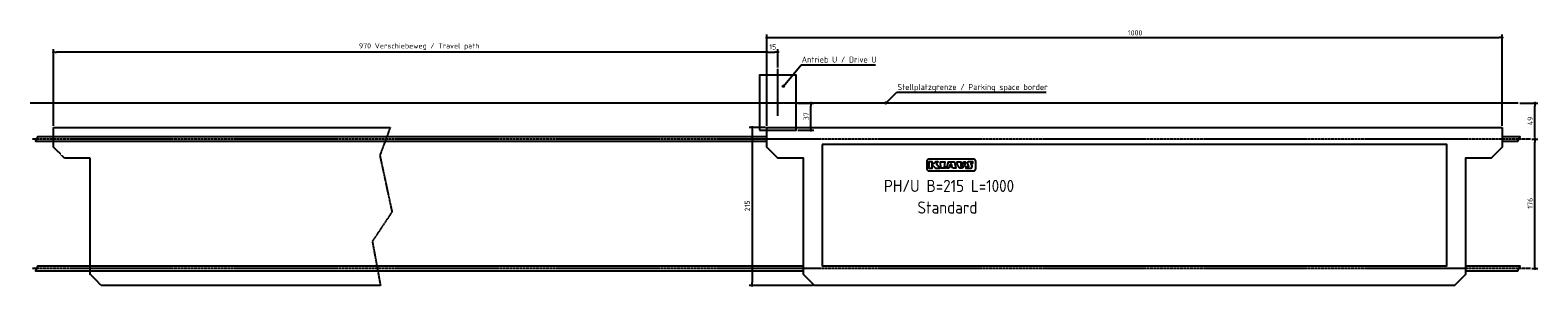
# Model space of a CAD drawing. Extents: x -10168 to 10336, y -2500 to 992.
import ezdxf

# ---------------------------------------------------------------- set-up
doc = ezdxf.new("R2010")
doc.units = 0
doc.linetypes.add('GEN3', pattern=[6.25, 5, -1.25])
doc.linetypes.add('GEN7', pattern=[15, 10, -2.5, 0, -2.5])
doc.layers.get('0').update_dxf_attribs({"linetype": 'CONTINUOUS'})
doc.layers.get('DEFPOINTS').update_dxf_attribs({"linetype": 'CONTINUOUS'})
for name, color, linetype in [('3', 6, 'GEN3'), ('4', 3, 'CONTINUOUS'), ('5', 3, 'CONTINUOUS'), ('7', 4, 'GEN7'), ('SICHTBARE_KANTEN_DIN_', 7, 'CONTINUOUS')]:
    doc.layers.add(name, color=color, linetype=linetype)
doc.styles.get("Standard").update_dxf_attribs({"font": 'ISOCP.SHX'})
doc.dimstyles.get("Standard").update_dxf_attribs({"dimtxt": 2.5, "dimasz": 2.5, "dimexe": 1.25, "dimexo": 0.625, "dimtad": 1, "dimcen": 2.5, "dimazin": 3, "dimtfac": 1, "dimtmove": 0, "dimatfit": 3})

# ---------------------------------------------------------------- blocks, each defined once
blk = doc.blocks.new('PUNKT')
at = {"layer": '4', "color": 0, "linetype": 'BYBLOCK'}
blk.add_line((-0.5, 0), (-1, 0), dxfattribs=at)
at = {"layer": '4', "color": 0, "linetype": 'BYBLOCK', "const_width": 0.5}
blk.add_lwpolyline([(-0.25, 0, 1), (0.25, 0, 1)], format="xyb", close=True, dxfattribs=at)
blk = doc.blocks.new('*U30')
at = {"layer": '5', "color": 2}
blk.add_text('176', height=70, rotation=90, dxfattribs=at).set_placement((10266, -1438))
blk = doc.blocks.new('*D12')
at = {"layer": '5'}
for p, q in [((10256, -490), (10336, -490)), ((10296, -2210), (10296, -530)), ((10256, -2250), (10336, -2250))]:
    blk.add_line(p, q, dxfattribs=at)
at = {"layer": 'DEFPOINTS', "color": 0}
for p in [(10236, -490), (10296, -490), (10236, -2250)]:
    blk.add_point(p, dxfattribs=at)
blk.add_blockref('*U30', (0, 0))
at = {"layer": '5', "xscale": 40, "yscale": 40, "zscale": 40}
for p, rotation in [((10296, -490), 90), ((10296, -2250), 270)]:
    blk.add_blockref('PUNKT', p, dxfattribs=dict(at, rotation=rotation))
blk = doc.blocks.new('*U31')
at = {"layer": '5', "color": 2}
blk.add_text('215', height=70, rotation=90, dxfattribs=at).set_placement((-380, -1472))
blk = doc.blocks.new('*D13')
at = {"layer": '5'}
for p, q in [((-170, -330), (-390, -330)), ((-350, -370), (-350, -2440)), ((479, -2480), (-390, -2480))]:
    blk.add_line(p, q, dxfattribs=at)
at = {"layer": 'DEFPOINTS', "color": 0}
for p in [(-150, -330), (-350, -2480), (499, -2480)]:
    blk.add_point(p, dxfattribs=at)
blk.add_blockref('*U31', (0, 0))
at = {"layer": '5', "xscale": 40, "yscale": 40, "zscale": 40}
for p, rotation in [((-350, -330), 90), ((-350, -2480), 270)]:
    blk.add_blockref('PUNKT', p, dxfattribs=dict(at, rotation=rotation))
blk = doc.blocks.new('*U32')
at = {"layer": '5', "color": 2}
blk.add_text('49', height=70, rotation=90, dxfattribs=at).set_placement((10266, -300))
blk = doc.blocks.new('*D14')
at = {"layer": '5'}
for p, q in [((10089, 0), (10336, 0)), ((10296, -450), (10296, -40)), ((10256, -490), (10336, -490))]:
    blk.add_line(p, q, dxfattribs=at)
at = {"layer": 'DEFPOINTS', "color": 0}
for p in [(10069, 0), (10296, 0), (10236, -490)]:
    blk.add_point(p, dxfattribs=at)
blk.add_blockref('*U32', (0, 0))
at = {"layer": '5', "xscale": 40, "yscale": 40, "zscale": 40}
for p, rotation in [((10296, 0), 90), ((10296, -490), 270)]:
    blk.add_blockref('PUNKT', p, dxfattribs=dict(at, rotation=rotation))
blk = doc.blocks.new('*U33')
at = {"layer": '5', "color": 2}
blk.add_text('15', height=70, dxfattribs=at).set_placement((-116, 729))
blk = doc.blocks.new('*D15')
at = {"layer": '5'}
for p, q in [((-150, -310), (-150, 734)), ((-110, 694), (-40, 694)), ((0, 485), (0, 734))]:
    blk.add_line(p, q, dxfattribs=at)
at = {"layer": 'DEFPOINTS', "color": 0}
for p in [(0, 694), (0, 465), (-150, -330)]:
    blk.add_point(p, dxfattribs=at)
blk.add_blockref('*U33', (0, 0))
at = {"layer": '5', "xscale": 40, "yscale": 40, "zscale": 40, "rotation": 180}
blk.add_blockref('PUNKT', (-150, 694), dxfattribs=at)
at = {"layer": '5', "xscale": 40, "yscale": 40, "zscale": 40}
blk.add_blockref('PUNKT', (0, 694), dxfattribs=at)
blk = doc.blocks.new('*U34')
at = {"layer": '5', "color": 2}
blk.add_text('970 Verschiebeweg / Travel path', height=70, dxfattribs=at).set_placement((-5697, 744))
blk = doc.blocks.new('*D16')
at = {"layer": '5'}
for p, q in [((-9850, -310), (-9850, 734)), ((-190, 694), (-9810, 694)), ((-150, -50), (-150, 734))]:
    blk.add_line(p, q, dxfattribs=at)
at = {"layer": 'DEFPOINTS', "color": 0}
for p in [(-9850, 694), (-150, -70), (-9850, -330)]:
    blk.add_point(p, dxfattribs=at)
blk.add_blockref('*U34', (0, 0))
at = {"layer": '5', "xscale": 40, "yscale": 40, "zscale": 40, "rotation": 180}
blk.add_blockref('PUNKT', (-9850, 694), dxfattribs=at)
at = {"layer": '5', "xscale": 40, "yscale": 40, "zscale": 40}
blk.add_blockref('PUNKT', (-150, 694), dxfattribs=at)
blk = doc.blocks.new('*U35')
at = {"layer": '5', "color": 2}
blk.add_text('1000', height=70, dxfattribs=at).set_placement((4759, 921))
blk = doc.blocks.new('*D17')
at = {"layer": '5'}
for p, q in [((-150, -310), (-150, 931)), ((-110, 891), (9810, 891)), ((9850, -310), (9850, 931))]:
    blk.add_line(p, q, dxfattribs=at)
at = {"layer": 'DEFPOINTS', "color": 0}
for p in [(9850, 891), (-150, -330), (9850, -330)]:
    blk.add_point(p, dxfattribs=at)
blk.add_blockref('*U35', (0, 0))
at = {"layer": '5', "xscale": 40, "yscale": 40, "zscale": 40, "rotation": 180}
blk.add_blockref('PUNKT', (-150, 891), dxfattribs=at)
at = {"layer": '5', "xscale": 40, "yscale": 40, "zscale": 40}
blk.add_blockref('PUNKT', (9850, 891), dxfattribs=at)
blk = doc.blocks.new('*U28')
at = {"linetype": 'CONTINUOUS'}
for p, q in [((1459, 2), (1458, 0)), ((1461, 6), (1459, 2)), ((1464, 8), (1461, 6)), ((1467, 10), (1464, 8)), ((1474, 8), (1467, 10)), ((1474, 8), (1475, 6)), ((1475, 6), (1478, 2)), ((1478, 2), (1478, 0)), ((1458, 0), (1461, -6)), ((1461, -6), (1461, -7)), ((1469, -10), (1461, -7)), ((1474, -7), (1469, -10)), ((1476, -6), (1474, -7)), ((1478, 0), (1476, -6))]:
    blk.add_line(p, q, dxfattribs=at)
for points in [[(1459, 2), (1458, 0), (1478, 0)], [(1461, 6), (1459, 2), (1478, 2)], [(1464, 8), (1461, 6), (1475, 6)], [(1467, 10), (1464, 8), (1474, 8)], [(1458, 0), (1461, -6), (1476, -6)], [(1461, -6), (1461, -7), (1474, -7)]]:
    blk.add_solid(points, dxfattribs=at)
at = {"linetype": 'CONTINUOUS', "extrusion": (0, 0, -1)}
for points in [[(-1459, 2), (-1478, 2), (-1478, 0)], [(-1461, 6), (-1475, 6), (-1478, 2)], [(-1464, 8), (-1474, 8), (-1475, 6)], [(-1458, 0), (-1478, 0), (-1476, -6)], [(-1461, -6), (-1476, -6), (-1474, -7)], [(-1461, -7), (-1474, -7), (-1469, -10)]]:
    blk.add_solid(points, dxfattribs=at)
blk = doc.blocks.new('*U29')
at = {"linetype": 'CONTINUOUS'}
for p, q in [((66, 231), (65, 229)), ((65, 229), (67, 223)), ((67, 236), (66, 231)), ((70, 237), (67, 236)), ((67, 223), (68, 222)), ((76, 219), (68, 222)), ((74, 239), (70, 237)), ((81, 237), (74, 239)), ((81, 222), (76, 219)), ((81, 237), (82, 236)), ((83, 223), (81, 222)), ((82, 236), (85, 231)), ((84, 229), (83, 223)), ((85, 231), (84, 229))]:
    blk.add_line(p, q, dxfattribs=at)
for points in [[(66, 231), (65, 229), (84, 229)], [(65, 229), (67, 223), (83, 223)], [(67, 236), (66, 231), (85, 231)], [(70, 237), (67, 236), (82, 236)], [(67, 223), (68, 222), (81, 222)], [(74, 239), (70, 237), (81, 237)]]:
    blk.add_solid(points, dxfattribs=at)
at = {"linetype": 'CONTINUOUS', "extrusion": (0, 0, -1)}
for points in [[(-65, 229), (-84, 229), (-83, 223)], [(-66, 231), (-85, 231), (-84, 229)], [(-67, 236), (-82, 236), (-85, 231)], [(-67, 223), (-83, 223), (-81, 222)], [(-68, 222), (-81, 222), (-76, 219)], [(-70, 237), (-81, 237), (-82, 236)]]:
    blk.add_solid(points, dxfattribs=at)
blk = doc.blocks.new('*U36')
at = {"layer": '5', "color": 2}
blk.add_text('37', height=70, rotation=90, dxfattribs=at).set_placement((420, -234))
blk = doc.blocks.new('*D18')
at = {"layer": '5'}
for p, q in [((270, 0), (490, 0)), ((450, -330), (450, -40)), ((270, -370), (490, -370))]:
    blk.add_line(p, q, dxfattribs=at)
at = {"layer": 'DEFPOINTS', "color": 0}
for p in [(250, 0), (450, 0), (250, -370)]:
    blk.add_point(p, dxfattribs=at)
blk.add_blockref('*U36', (0, 0))
at = {"layer": '5', "xscale": 40, "yscale": 40, "zscale": 40}
for p, rotation in [((450, 0), 90), ((450, -370), 270)]:
    blk.add_blockref('PUNKT', p, dxfattribs=dict(at, rotation=rotation))

msp = doc.modelspace()

# ---------------------------------------------------------------- linework, layer by layer
for p, q in [((0, -174.614), (0, 464.757)), ((74.869, 229.249), (317.928, 522.568)), ((317.928, 522.568), (1329.113, 522.568)), ((10068.832, 0), (-10168.032, 0)), ((1468.337, 0), (1619.532, 148.853)), ((1619.532, 148.853), (3646.804, 148.853))]:
    msp.add_line(p, q)
for points in [[(-250, -370), (250, -370), (250, 380), (-250, 380)], [(2151.842, -826.436), (2180.134, -800.967), (2144.463, -800.967), (2100.329, -833.37), (2100.329, -800.967), (2051.727, -800.967), (2052.305, -886.608), (2100.329, -886.608), (2100.329, -840.892), (2144.335, -886.608), (2202.757, -886.608)], [(2216.161, -886.886), (2210.906, -800.967), (2269.702, -800.967), (2264.097, -866.344), (2284.93, -866.932), (2281.713, -886.886)], [(2378.502, -886.886), (2370.014, -866.344), (2330.662, -866.344), (2320.073, -886.886), (2296.518, -886.886), (2320.813, -800.967), (2401.916, -800.967), (2421.659, -886.886)], [(2524.925, -800.967), (2553.163, -800.967), (2533.245, -857.077), (2518.545, -875.041), (2503.845, -883.786), (2491.684, -886.168), (2478.016, -885.124), (2460.053, -872.805), (2447.149, -852.623), (2441.203, -834.382), (2438.251, -816.859), (2436.715, -800.967), (2486.94, -800.967), (2489.227, -853.047), (2489.967, -857.864), (2490.412, -858.885), (2490.879, -859.851), (2491.299, -860.612), (2491.684, -861.2), (2492.046, -861.649), (2492.396, -861.992), (2492.746, -862.261), (2493.108, -862.488), (2493.491, -862.702), (2493.892, -862.905), (2494.306, -863.094), (2494.728, -863.266), (2495.154, -863.42), (2495.578, -863.551), (2495.995, -863.658), (2496.402, -863.737), (2496.792, -863.786), (2497.17, -863.809), (2497.536, -863.809), (2497.893, -863.789), (2498.245, -863.752), (2498.594, -863.703), (2498.942, -863.645), (2499.292, -863.582), (2499.646, -863.515), (2500.003, -863.443), (2500.359, -863.363), (2500.712, -863.273), (2501.059, -863.169), (2501.398, -863.048), (2501.727, -862.907), (2502.041, -862.744), (2502.341, -862.556), (2502.628, -862.346), (2502.904, -862.117), (2503.174, -861.872), (2503.441, -861.614), (2503.707, -861.346), (2503.976, -861.072), (2504.251, -860.794), (2504.537, -860.504), (2504.853, -860.145), (2505.218, -859.647), (2505.651, -858.942), (2506.174, -857.96), (2506.806, -856.633), (2507.568, -854.891), (2508.478, -852.665), (2509.56, -849.87), (2510.848, -846.358), (2512.378, -841.963), (2514.186, -836.519), (2516.308, -829.863), (2518.781, -821.829), (2521.641, -812.252)], [(2337.117, -851.513), (2351.494, -828.166), (2364.011, -851.513)]]:
    msp.add_lwpolyline(points, close=True)
for points in [[(-149.644, -460), (-10066.102, -460), (-10096.102, -520), (-149.644, -520)], [(9850.356, -520), (10065.585, -520), (10095.585, -460), (9850.356, -460)], [(2489.967, -857.864), (2489.888, -857.681)], [(349.356, -2220), (-10066.102, -2220), (-10096.102, -2280), (349.356, -2280)], [(9351.356, -2280), (10065.585, -2280), (10095.585, -2220), (9351.356, -2220)]]:
    msp.add_lwpolyline(points)
for points in [[(2054.017, -922.111), (2663.382, -922.111, 0.414213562), (2692.182, -893.311), (2692.182, -793.237, 0.414213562), (2663.382, -764.437), (2054.017, -764.437, 0.414213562), (2025.217, -793.237), (2025.217, -893.311, 0.414213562)], [(2639.405, -844.247), (2627.906, -823.26, -0.569920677), (2631.852, -816.598), (2651.839, -816.598), (2652.915, -800.967), (2593.35, -800.967, 0.562128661), (2577.364, -827.242), (2594.5, -860.347, -0.562128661), (2590.504, -866.915), (2556.905, -866.915), (2557.505, -883.133), (2557.644, -886.886), (2614.148, -886.886, 0.569920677)]]:
    msp.add_lwpolyline(points, format="xyb", close=True)
for centre in [(74.869, 229.249), (1468.337, 0)]:
    msp.add_circle(centre, 10)
at = {"layer": '3'}
msp.add_lwpolyline([(-5247.72, -1480.637), (-5514.678, -1880.846), (-5404.754, -2480), (-9201, -2480), (-9351, -2330), (-9351, -749.487), (-9700, -749.487), (-9850, -599.487), (-9850, -330), (-5271.275, -330), (-5412.606, -711.609)], close=True, dxfattribs=at)
at = {"layer": '7'}
for p, q in [((10235.841, -490), (-10141.666, -490)), ((10235.841, -2250), (-10141.666, -2250))]:
    msp.add_line(p, q, dxfattribs=at)
at = {"layer": 'SICHTBARE_KANTEN_DIN_'}
msp.add_lwpolyline([(9850, -330), (9850, -599.487), (9700, -749.487), (9351, -749.487), (9351, -2330), (9201, -2480), (499, -2480), (349, -2330), (349, -749.487), (0, -749.487), (-150, -599.487), (-150, -330)], close=True, dxfattribs=at)
msp.add_lwpolyline([(604, -561.819), (604, -2211.819), (9096, -2211.819), (9096, -561.819), (603.746, -561.819)], dxfattribs=at)

# ---------------------------------------------------------------- block references
at = {"linetype": 'CONTINUOUS'}
for name in ['*U29', '*U28']:
    msp.add_blockref(name, (0, 0), dxfattribs=at)

# ---------------------------------------------------------------- texts
for s, height, p in [('Antrieb U / Drive U', 82.5, (325.276, 550.76)), ('Stellplatzgrenze / Parking space border', 82.5, (1626.88, 177.045)), ('PH/U B=215 L=1000', 165, (1442.759, -1209.201)), ('Standard', 165, (1898.299, -1502.93))]:
    msp.add_text(s, height=height).set_placement(p)

# ---------------------------------------------------------------- dimensions: what is measured, and where the dimension line sits
at = {"layer": '5'}
dim = msp.add_linear_dim(base=(9850, 891.2), p1=(-150, -330), p2=(9850, -330), dimstyle='Standard', override={"dimdec": 2, "dimtdec": 0}, dxfattribs=at)
dim.commit()
dim.dimension.update_dxf_attribs({"geometry": '*D17', "text_midpoint": (4850, 956.2)})
dim = msp.add_linear_dim(base=(-9850, 693.727), p1=(-150, -70), p2=(-9850, -330), text='<> Verschiebeweg / Travel path', dimstyle='Standard', override={"dimdec": 2, "dimtdec": 0}, dxfattribs=at)
dim.commit()
dim.dimension.update_dxf_attribs({"geometry": '*D16', "text_midpoint": (-5000, 768.641)})
dim = msp.add_linear_dim(base=(0, 693.656), p1=(-150, -330), p2=(0, 464.757), dimstyle='Standard', override={"dimdec": 2, "dimtdec": 0}, dxfattribs=at)
dim.commit()
dim.dimension.update_dxf_attribs({"geometry": '*D15', "text_midpoint": (-72.659, 763.673), "dimtype": 128})
for base, p1, p2, picture, middle in [((450, 0), (250, -370), (250, 0), '*D18', (385, -185)), ((10295.585, 0), (10235.841, -490), (10068.832, 0), '*D14', (10230.585, -245)), ((-350, -2480), (-150, -330), (499, -2480), '*D13', (-415.007, -1405)), ((10295.585, -490), (10235.841, -2250), (10235.841, -490), '*D12', (10230.585, -1370))]:
    dim = msp.add_linear_dim(base=base, p1=p1, p2=p2, angle=90, dimstyle='Standard', override={"dimdec": 2, "dimtdec": 0}, dxfattribs=at)
    dim.commit()
    dim.dimension.update_dxf_attribs({"geometry": picture, "text_midpoint": middle})

doc.saveas('drawing.dxf')
